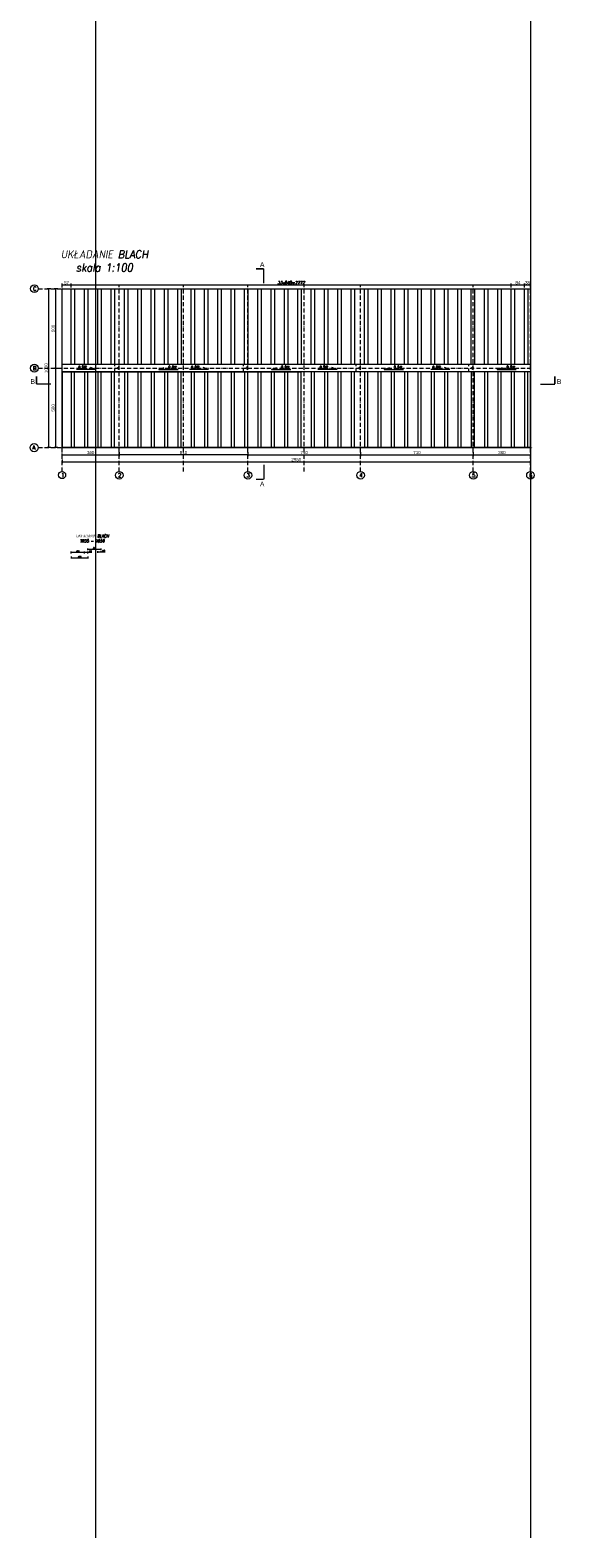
# Model space of a CAD drawing. Extents: x 64716 to 7565828, y -160732 to 5881792.
# Tile 71 of 160: x 262689 to 296116, y -160732 to -65883. Entities that reach past the tile are written whole.
import ezdxf

# ---------------------------------------------------------------- set-up
doc = ezdxf.new("R2010")
doc.units = 0
doc.header["$MEASUREMENT"] = 0
for name, pattern in [('ACAD_ISO03W100', [30, 12, -18]), ('DASHDOT', [20, 13, -3.4, 0.2, -3.4]), ('GLOBAL-DASH-DOT-1', [18.5, 12, -3, 0.5, -3])]:
    doc.linetypes.add(name, pattern=pattern)
for name, color, linetype, lineweight in [('0.70', 160, 'Continuous', 70), ('_A_LINIA KROJENIA', 51, 'GLOBAL-DASH-DOT-1', 18), ('_A_LINIA KROJENIA TEKST', 41, 'GLOBAL-DASH-DOT-1', 25), ('a___wymiary', 46, 'Continuous', 18), ('BK_0.13', 4, 'Continuous', 9), ('BK_Beton', 140, 'Continuous', 15), ('BK_Opisy', 31, 'Continuous', 20), ('BK_Osie', 6, 'DASHDOT', 5), ('BK_Stal', 247, 'Continuous', 9), ('linii', 7, 'Continuous', 15)]:
    doc.layers.add(name, color=color, linetype=linetype, lineweight=lineweight)
doc.layers.add('100_rzut_okna', color=1, linetype='Continuous')
doc.layers.add('xxWiata_rysunek_Widok ogólny_Representor_', color=7, linetype='Continuous')
doc.styles.add('ARIAL', font='arial.ttf')
doc.styles.add('RBCS_opis1', font='simplex.shx', dxfattribs={"oblique": 5, "height": 5})
doc.styles.add('ROMAND', font='simplex.shx', dxfattribs={"width": 0.9, "oblique": 10})
doc.styles.add('styl1', font='simplex.shx', dxfattribs={"oblique": 5})
doc.dimstyles.new('mosstowy 1-100', dxfattribs={"dimscale": 20, "dimtxt": 10, "dimasz": 4, "dimexe": 4, "dimexo": 4, "dimgap": 2, "dimtad": 1, "dimdec": 0, "dimlfac": 0.1, "dimtxsty": 'ARIAL', "dimblk": 'ARCHTICK', "dimcen": 4, "dimclrd": 4, "dimclre": 4, "dimclrt": 256, "dimadec": 0, "dimazin": 0, "dimtfac": 1, "dimtdec": 0, "dimtmove": 1, "dimatfit": 3, "dimfxl": 8, "dimfxlon": 1, "dimlwd": 9, "dimlwe": 9, "dimarcsym": 0})
doc.dimstyles.new('mosstowy1-50', dxfattribs={"dimscale": 10, "dimtxt": 7, "dimasz": 4, "dimexe": 4, "dimexo": 4, "dimgap": 2, "dimtad": 1, "dimdec": 0, "dimtxsty": 'ROMAND', "dimblk": 'ARCHTICK', "dimcen": 4, "dimclrd": 4, "dimclre": 4, "dimclrt": 256, "dimadec": 0, "dimazin": 0, "dimtfac": 1, "dimtdec": 0, "dimtmove": 1, "dimatfit": 3, "dimfxl": 8, "dimfxlon": 1, "dimlwd": 9, "dimlwe": 9, "dimarcsym": 0})

# ---------------------------------------------------------------- blocks, each defined once
blk = doc.blocks.new('_ArchTick')
at = {"layer": '100_rzut_okna', "color": 0, "linetype": 'Continuous', "const_width": 0.15}
blk.add_lwpolyline([(-0.5, -0.5), (0.5, 0.5)], dxfattribs=at)
blk = doc.blocks.new('*D1458')
at = {"layer": 'a___wymiary', "color": 4, "lineweight": 9}
for p, q in [((264702, -92757), (264702, -92517)), ((264702, -92597), (268302, -92597)), ((268302, -92757), (268302, -92517))]:
    blk.add_line(p, q, dxfattribs=at)
at = {"layer": 'Defpoints', "color": 0}
for p in [(268302, -92597), (264702, -93646), (268302, -93646)]:
    blk.add_point(p, dxfattribs=at)
at = {"layer": 'a___wymiary', "color": 4, "lineweight": 9, "xscale": 80, "yscale": 80, "zscale": 80, "rotation": 180}
blk.add_blockref('_ArchTick', (264702, -92597), dxfattribs=at)
at = {"layer": 'a___wymiary', "color": 4, "lineweight": 9, "xscale": 80, "yscale": 80, "zscale": 80}
blk.add_blockref('_ArchTick', (268302, -92597), dxfattribs=at)
at = {"layer": 'a___wymiary', "insert": (266502, -92455), "char_height": 200, "attachment_point": 5, "style": 'ARIAL'}
blk.add_mtext('360', dxfattribs=at)
blk = doc.blocks.new('*D1459')
at = {"layer": 'a___wymiary', "color": 4, "lineweight": 9}
for p, q in [((268302, -92437), (268302, -92677)), ((276402, -92597), (268302, -92597)), ((276402, -92437), (276402, -92677))]:
    blk.add_line(p, q, dxfattribs=at)
at = {"layer": 'Defpoints', "color": 0}
for p in [(268302, -92146), (268302, -92597), (276402, -92146)]:
    blk.add_point(p, dxfattribs=at)
at = {"layer": 'a___wymiary', "color": 4, "lineweight": 9, "xscale": 80, "yscale": 80, "zscale": 80, "rotation": 180}
blk.add_blockref('_ArchTick', (268302, -92597), dxfattribs=at)
at = {"layer": 'a___wymiary', "color": 4, "lineweight": 9, "xscale": 80, "yscale": 80, "zscale": 80}
blk.add_blockref('_ArchTick', (276402, -92597), dxfattribs=at)
at = {"layer": 'a___wymiary', "insert": (272352, -92455), "char_height": 200, "attachment_point": 5, "style": 'ARIAL'}
blk.add_mtext('810', dxfattribs=at)
blk = doc.blocks.new('*D1460')
at = {"layer": 'a___wymiary', "color": 4, "lineweight": 9}
for p, q in [((264702, -92884), (264702, -93124)), ((294202, -92884), (294202, -93124)), ((264702, -93044), (294202, -93044))]:
    blk.add_line(p, q, dxfattribs=at)
at = {"layer": 'Defpoints', "color": 0}
for p in [(264702, -92146), (294202, -92773), (294202, -93044)]:
    blk.add_point(p, dxfattribs=at)
at = {"layer": 'a___wymiary', "color": 4, "lineweight": 9, "xscale": 80, "yscale": 80, "zscale": 80, "rotation": 180}
blk.add_blockref('_ArchTick', (264702, -93044), dxfattribs=at)
at = {"layer": 'a___wymiary', "color": 4, "lineweight": 9, "xscale": 80, "yscale": 80, "zscale": 80}
blk.add_blockref('_ArchTick', (294202, -93044), dxfattribs=at)
at = {"layer": 'a___wymiary', "insert": (279452, -92902), "char_height": 200, "attachment_point": 5, "style": 'ARIAL'}
blk.add_mtext('2950', dxfattribs=at)
blk = doc.blocks.new('*D1461')
at = {"layer": 'a___wymiary', "color": 4, "lineweight": 9}
for p, q in [((264442, -82146), (264202, -82146)), ((264282, -82146), (264282, -87146)), ((264122, -87146), (264362, -87146))]:
    blk.add_line(p, q, dxfattribs=at)
at = {"layer": 'Defpoints', "color": 0}
for p in [(264702, -82146), (263202, -87146), (264282, -87146)]:
    blk.add_point(p, dxfattribs=at)
at = {"layer": 'a___wymiary', "color": 4, "lineweight": 9, "xscale": 80, "yscale": 80, "zscale": 80}
for p, rotation in [((264282, -82146), 90), ((264282, -87146), 270)]:
    blk.add_blockref('_ArchTick', p, dxfattribs=dict(at, rotation=rotation))
at = {"layer": 'a___wymiary', "insert": (264139, -84646), "char_height": 200, "attachment_point": 5, "rotation": 90, "style": 'ARIAL'}
blk.add_mtext('500', dxfattribs=at)
blk = doc.blocks.new('*D1462')
at = {"layer": 'a___wymiary', "color": 4, "lineweight": 9}
for p, q in [((264122, -87146), (264362, -87146)), ((264282, -87146), (264282, -92146)), ((264442, -92146), (264202, -92146))]:
    blk.add_line(p, q, dxfattribs=at)
at = {"layer": 'Defpoints', "color": 0}
for p in [(263202, -87146), (264282, -92146), (264702, -92146)]:
    blk.add_point(p, dxfattribs=at)
at = {"layer": 'a___wymiary', "color": 4, "lineweight": 9, "xscale": 80, "yscale": 80, "zscale": 80}
for p, rotation in [((264282, -87146), 90), ((264282, -92146), 270)]:
    blk.add_blockref('_ArchTick', p, dxfattribs=dict(at, rotation=rotation))
at = {"layer": 'a___wymiary', "insert": (264139, -89646), "char_height": 200, "attachment_point": 5, "rotation": 90, "style": 'ARIAL'}
blk.add_mtext('500', dxfattribs=at)
blk = doc.blocks.new('*D1463')
at = {"layer": 'a___wymiary', "color": 4, "lineweight": 9}
for p, q in [((265267, -82066), (265267, -81831)), ((265267, -81911), (292987, -81911)), ((292987, -82066), (292987, -81831))]:
    blk.add_line(p, q, dxfattribs=at)
at = {"layer": 'Defpoints', "color": 0}
for p in [(265267, -82146), (292987, -81911), (292987, -82146)]:
    blk.add_point(p, dxfattribs=at)
at = {"layer": 'a___wymiary', "color": 4, "lineweight": 9, "xscale": 80, "yscale": 80, "zscale": 80, "rotation": 180}
blk.add_blockref('_ArchTick', (265267, -81911), dxfattribs=at)
at = {"layer": 'a___wymiary', "color": 4, "lineweight": 9, "xscale": 80, "yscale": 80, "zscale": 80}
blk.add_blockref('_ArchTick', (292987, -81911), dxfattribs=at)
at = {"layer": 'a___wymiary', "insert": (279127, -81771), "char_height": 200, "attachment_point": 5, "style": 'ROMAND'}
blk.add_mtext('33x840=2772', dxfattribs=at)
blk = doc.blocks.new('*D1464')
at = {"layer": 'a___wymiary', "color": 4, "lineweight": 9}
for p, q in [((266114, -98799), (266114, -98679)), ((266114, -98719), (266324, -98719)), ((266324, -98799), (266324, -98679)), ((266324, -98719), (266573, -98719))]:
    blk.add_line(p, q, dxfattribs=at)
at = {"layer": 'Defpoints', "color": 0}
for p in [(266114, -98907), (266324, -98719), (266324, -98843)]:
    blk.add_point(p, dxfattribs=at)
at = {"layer": 'a___wymiary', "color": 4, "lineweight": 9, "xscale": 40, "yscale": 40, "zscale": 40, "rotation": 180}
blk.add_blockref('_ArchTick', (266114, -98719), dxfattribs=at)
at = {"layer": 'a___wymiary', "color": 4, "lineweight": 9, "xscale": 40, "yscale": 40, "zscale": 40}
blk.add_blockref('_ArchTick', (266324, -98719), dxfattribs=at)
at = {"layer": 'a___wymiary', "insert": (266475, -98664), "char_height": 70, "attachment_point": 5, "style": 'ROMAND'}
blk.add_mtext('210', dxfattribs=at)
blk = doc.blocks.new('*D1465')
at = {"layer": 'a___wymiary', "color": 4, "lineweight": 9}
for p, q in [((265274, -98799), (265274, -98679)), ((265274, -98719), (266114, -98719)), ((266114, -98799), (266114, -98679))]:
    blk.add_line(p, q, dxfattribs=at)
at = {"layer": 'Defpoints', "color": 0}
for p in [(265274, -98907), (266114, -98719), (266114, -98843)]:
    blk.add_point(p, dxfattribs=at)
at = {"layer": 'a___wymiary', "color": 4, "lineweight": 9, "xscale": 40, "yscale": 40, "zscale": 40, "rotation": 180}
blk.add_blockref('_ArchTick', (265274, -98719), dxfattribs=at)
at = {"layer": 'a___wymiary', "color": 4, "lineweight": 9, "xscale": 40, "yscale": 40, "zscale": 40}
blk.add_blockref('_ArchTick', (266114, -98719), dxfattribs=at)
at = {"layer": 'a___wymiary', "insert": (265694, -98664), "char_height": 70, "attachment_point": 5, "style": 'ROMAND'}
blk.add_mtext('840', dxfattribs=at)
blk = doc.blocks.new('*D1466')
at = {"layer": 'a___wymiary', "color": 4, "lineweight": 9}
for p, q in [((265274, -98998), (265274, -99118)), ((265274, -99078), (266324, -99078)), ((266324, -98998), (266324, -99118))]:
    blk.add_line(p, q, dxfattribs=at)
at = {"layer": 'Defpoints', "color": 0}
for p in [(265274, -98799), (266324, -98799), (266324, -99078)]:
    blk.add_point(p, dxfattribs=at)
at = {"layer": 'a___wymiary', "color": 4, "lineweight": 9, "xscale": 40, "yscale": 40, "zscale": 40, "rotation": 180}
blk.add_blockref('_ArchTick', (265274, -99078), dxfattribs=at)
at = {"layer": 'a___wymiary', "color": 4, "lineweight": 9, "xscale": 40, "yscale": 40, "zscale": 40}
blk.add_blockref('_ArchTick', (266324, -99078), dxfattribs=at)
at = {"layer": 'a___wymiary', "insert": (265799, -99023), "char_height": 70, "attachment_point": 5, "style": 'ROMAND'}
blk.add_mtext('1050', dxfattribs=at)
blk = doc.blocks.new('*D1467')
at = {"layer": 'a___wymiary', "color": 4, "lineweight": 9}
for p, q in [((266324, -98604), (266324, -98484)), ((266324, -98524), (267164, -98524)), ((267164, -98604), (267164, -98484))]:
    blk.add_line(p, q, dxfattribs=at)
at = {"layer": 'Defpoints', "color": 0}
for p in [(267164, -98524), (266324, -98843), (267164, -98779)]:
    blk.add_point(p, dxfattribs=at)
at = {"layer": 'a___wymiary', "color": 4, "lineweight": 9, "xscale": 40, "yscale": 40, "zscale": 40, "rotation": 180}
blk.add_blockref('_ArchTick', (266324, -98524), dxfattribs=at)
at = {"layer": 'a___wymiary', "color": 4, "lineweight": 9, "xscale": 40, "yscale": 40, "zscale": 40}
blk.add_blockref('_ArchTick', (267164, -98524), dxfattribs=at)
at = {"layer": 'a___wymiary', "insert": (266744, -98469), "char_height": 70, "attachment_point": 5, "style": 'ROMAND'}
blk.add_mtext('840', dxfattribs=at)
blk = doc.blocks.new('*D1468')
at = {"layer": 'a___wymiary', "color": 4, "lineweight": 9}
for p, q in [((266954, -98772), (266954, -98652)), ((266954, -98692), (267164, -98692)), ((267164, -98739), (267164, -98652)), ((267164, -98692), (267414, -98692))]:
    blk.add_line(p, q, dxfattribs=at)
at = {"layer": 'Defpoints', "color": 0}
for p in [(266954, -98843), (267164, -98692), (267164, -98779)]:
    blk.add_point(p, dxfattribs=at)
at = {"layer": 'a___wymiary', "color": 4, "lineweight": 9, "xscale": 40, "yscale": 40, "zscale": 40, "rotation": 180}
blk.add_blockref('_ArchTick', (266954, -98692), dxfattribs=at)
at = {"layer": 'a___wymiary', "color": 4, "lineweight": 9, "xscale": 40, "yscale": 40, "zscale": 40}
blk.add_blockref('_ArchTick', (267164, -98692), dxfattribs=at)
at = {"layer": 'a___wymiary', "insert": (267315, -98637), "char_height": 70, "attachment_point": 5, "style": 'ROMAND'}
blk.add_mtext('210', dxfattribs=at)
blk = doc.blocks.new('*D1469')
at = {"layer": 'a___wymiary', "color": 4, "lineweight": 9}
for p, q in [((264702, -82066), (264702, -81831)), ((264702, -81911), (265267, -81911)), ((265267, -82066), (265267, -81831))]:
    blk.add_line(p, q, dxfattribs=at)
at = {"layer": 'Defpoints', "color": 0}
for p in [(264702, -82146), (265267, -81911), (265267, -82146)]:
    blk.add_point(p, dxfattribs=at)
at = {"layer": 'a___wymiary', "color": 4, "lineweight": 9, "xscale": 80, "yscale": 80, "zscale": 80, "rotation": 180}
blk.add_blockref('_ArchTick', (264702, -81911), dxfattribs=at)
at = {"layer": 'a___wymiary', "color": 4, "lineweight": 9, "xscale": 80, "yscale": 80, "zscale": 80}
blk.add_blockref('_ArchTick', (265267, -81911), dxfattribs=at)
at = {"layer": 'a___wymiary', "insert": (264985, -81769), "char_height": 200, "attachment_point": 5, "style": 'ARIAL'}
blk.add_mtext('57', dxfattribs=at)
blk = doc.blocks.new('*D1470')
at = {"layer": 'a___wymiary', "color": 4, "lineweight": 9}
for p, q in [((276402, -92437), (276402, -92677)), ((276402, -92597), (283502, -92597)), ((283502, -92437), (283502, -92677))]:
    blk.add_line(p, q, dxfattribs=at)
at = {"layer": 'Defpoints', "color": 0}
for p in [(276402, -92146), (283502, -92146), (283502, -92597)]:
    blk.add_point(p, dxfattribs=at)
at = {"layer": 'a___wymiary', "color": 4, "lineweight": 9, "xscale": 80, "yscale": 80, "zscale": 80, "rotation": 180}
blk.add_blockref('_ArchTick', (276402, -92597), dxfattribs=at)
at = {"layer": 'a___wymiary', "color": 4, "lineweight": 9, "xscale": 80, "yscale": 80, "zscale": 80}
blk.add_blockref('_ArchTick', (283502, -92597), dxfattribs=at)
at = {"layer": 'a___wymiary', "insert": (279952, -92455), "char_height": 200, "attachment_point": 5, "style": 'ARIAL'}
blk.add_mtext('710', dxfattribs=at)
blk = doc.blocks.new('*D1471')
at = {"layer": 'a___wymiary', "color": 4, "lineweight": 9}
for p, q in [((283502, -92437), (283502, -92677)), ((283502, -92597), (290602, -92597)), ((290602, -92437), (290602, -92677))]:
    blk.add_line(p, q, dxfattribs=at)
at = {"layer": 'Defpoints', "color": 0}
for p in [(283502, -92146), (290602, -92146), (290602, -92597)]:
    blk.add_point(p, dxfattribs=at)
at = {"layer": 'a___wymiary', "color": 4, "lineweight": 9, "xscale": 80, "yscale": 80, "zscale": 80, "rotation": 180}
blk.add_blockref('_ArchTick', (283502, -92597), dxfattribs=at)
at = {"layer": 'a___wymiary', "color": 4, "lineweight": 9, "xscale": 80, "yscale": 80, "zscale": 80}
blk.add_blockref('_ArchTick', (290602, -92597), dxfattribs=at)
at = {"layer": 'a___wymiary', "insert": (287052, -92455), "char_height": 200, "attachment_point": 5, "style": 'ARIAL'}
blk.add_mtext('710', dxfattribs=at)
blk = doc.blocks.new('*D1472')
at = {"layer": 'a___wymiary', "color": 4, "lineweight": 9}
for p, q in [((290602, -92437), (290602, -92677)), ((290602, -92597), (294202, -92597)), ((294202, -92437), (294202, -92677))]:
    blk.add_line(p, q, dxfattribs=at)
at = {"layer": 'Defpoints', "color": 0}
for p in [(290602, -92146), (294202, -92261), (294202, -92597)]:
    blk.add_point(p, dxfattribs=at)
at = {"layer": 'a___wymiary', "color": 4, "lineweight": 9, "xscale": 80, "yscale": 80, "zscale": 80, "rotation": 180}
blk.add_blockref('_ArchTick', (290602, -92597), dxfattribs=at)
at = {"layer": 'a___wymiary', "color": 4, "lineweight": 9, "xscale": 80, "yscale": 80, "zscale": 80}
blk.add_blockref('_ArchTick', (294202, -92597), dxfattribs=at)
at = {"layer": 'a___wymiary', "insert": (292402, -92455), "char_height": 200, "attachment_point": 5, "style": 'ARIAL'}
blk.add_mtext('360', dxfattribs=at)
blk = doc.blocks.new('blacha')
blk.add_lwpolyline([(275, 10000), (29775, 10000), (29775, 0), (275, 0)], close=True)
at = {"layer": 'BK_Beton', "ltscale": 10}
blk.add_line((280, 4775), (15300, 4775), dxfattribs=at)
at = {"layer": 'BK_Beton', "linetype": 'ACAD_ISO03W100', "ltscale": 10}
for p, q in [((3600, 4861), (3600, 5236)), ((3600, 4820), (3600, 5180)), ((3600, 4820), (3600, 5180)), ((3820, 5103), (3820, 4897)), ((11700, 4861), (11700, 5236)), ((11700, 4820), (11700, 5180)), ((11700, 4820), (11700, 5180)), ((11920, 5103), (11920, 4897)), ((18800, 4861), (18800, 5236)), ((18800, 4820), (18800, 5180)), ((18800, 4820), (18800, 5180)), ((19020, 5103), (19020, 4897)), ((25900, 4861), (25900, 5236)), ((25900, 4820), (25900, 5180)), ((25900, 4820), (25900, 5180)), ((26120, 5103), (26120, 4897))]:
    blk.add_line(p, q, dxfattribs=at)
at = {"layer": 'BK_Beton'}
for points in [[(275, 5225), (275, 10000), (1050, 10000), (1050, 5225)], [(840, 5225), (840, 10000), (1890, 10000), (1890, 5225)], [(1680, 5225), (1680, 10000), (2730, 10000), (2730, 5225)], [(2520, 5225), (2520, 10000), (3570, 10000), (3570, 5225)], [(3360, 5225), (3360, 10000), (4410, 10000), (4410, 5225)], [(4200, 5225), (4200, 10000), (5250, 10000), (5250, 5225)], [(5040, 5225), (5040, 10000), (6090, 10000), (6090, 5225)], [(5880, 5225), (5880, 10000), (6930, 10000), (6930, 5225)], [(6720, 5225), (6720, 10000), (7770, 10000), (7770, 5225)], [(7560, 5225), (7560, 10000), (8610, 10000), (8610, 5225)], [(8400, 5225), (8400, 10000), (9450, 10000), (9450, 5225)], [(9240, 5225), (9240, 10000), (10290, 10000), (10290, 5225)], [(10080, 5225), (10080, 10000), (11130, 10000), (11130, 5225)], [(10920, 5225), (10920, 10000), (11970, 10000), (11970, 5225)], [(11760, 5225), (11760, 10000), (12810, 10000), (12810, 5225)], [(12600, 5225), (12600, 10000), (13650, 10000), (13650, 5225)], [(13440, 5225), (13440, 10000), (14490, 10000), (14490, 5225)], [(14280, 5225), (14280, 10000), (15330, 10000), (15330, 5225)], [(15120, 5225), (15120, 10000), (16170, 10000), (16170, 5225)], [(15960, 5225), (15960, 10000), (17010, 10000), (17010, 5225)], [(16800, 5225), (16800, 10000), (17850, 10000), (17850, 5225)], [(17640, 5225), (17640, 10000), (18690, 10000), (18690, 5225)], [(18480, 5225), (18480, 10000), (19530, 10000), (19530, 5225)], [(19320, 5225), (19320, 10000), (20370, 10000), (20370, 5225)], [(20160, 5225), (20160, 10000), (21210, 10000), (21210, 5225)], [(21000, 5225), (21000, 10000), (22050, 10000), (22050, 5225)], [(21840, 5225), (21840, 10000), (22890, 10000), (22890, 5225)], [(22680, 5225), (22680, 10000), (23730, 10000), (23730, 5225)], [(23520, 5225), (23520, 10000), (24570, 10000), (24570, 5225)], [(24360, 5225), (24360, 10000), (25410, 10000), (25410, 5225)], [(25200, 5225), (25200, 10000), (26250, 10000), (26250, 5225)], [(26040, 5225), (26040, 10000), (27090, 10000), (27090, 5225)], [(26880, 5225), (26880, 10000), (27930, 10000), (27930, 5225)], [(27720, 5225), (27720, 10000), (28770, 10000), (28770, 5225)], [(28560, 5225), (28560, 10000), (29610, 10000), (29610, 5225)], [(29400, 5225), (29400, 10000), (29775, 10000), (29775, 5225)], [(275, 4775), (275, 0), (1050, 0), (1050, 4775)], [(840, 4775), (840, 0), (1890, 0), (1890, 4775)], [(1680, 4775), (1680, 0), (2730, 0), (2730, 4775)], [(2520, 4775), (2520, 0), (3570, 0), (3570, 4775)], [(3360, 4775), (3360, 0), (4410, 0), (4410, 4775)], [(4200, 4775), (4200, 0), (5250, 0), (5250, 4775)], [(5040, 4775), (5040, 0), (6090, 0), (6090, 4775)], [(5880, 4775), (5880, 0), (6930, 0), (6930, 4775)], [(6720, 4775), (6720, 0), (7770, 0), (7770, 4775)], [(7560, 4775), (7560, 0), (8610, 0), (8610, 4775)], [(8400, 4775), (8400, 0), (9450, 0), (9450, 4775)], [(9240, 4775), (9240, 0), (10290, 0), (10290, 4775)], [(10080, 4775), (10080, 0), (11130, 0), (11130, 4775)], [(10920, 4775), (10920, 0), (11970, 0), (11970, 4775)], [(11760, 4775), (11760, 0), (12810, 0), (12810, 4775)], [(12600, 4775), (12600, 0), (13650, 0), (13650, 4775)], [(13440, 4775), (13440, 0), (14490, 0), (14490, 4775)], [(14280, 4775), (14280, 0), (15330, 0), (15330, 4775)], [(15120, 4775), (15120, 0), (16170, 0), (16170, 4775)], [(15960, 4775), (15960, 0), (17010, 0), (17010, 4775)], [(16800, 4775), (16800, 0), (17850, 0), (17850, 4775)], [(17640, 4775), (17640, 0), (18690, 0), (18690, 4775)], [(18480, 4775), (18480, 0), (19530, 0), (19530, 4775)], [(19320, 4775), (19320, 0), (20370, 0), (20370, 4775)], [(20160, 4775), (20160, 0), (21210, 0), (21210, 4775)], [(21000, 4775), (21000, 0), (22050, 0), (22050, 4775)], [(21840, 4775), (21840, 0), (22890, 0), (22890, 4775)], [(22680, 4775), (22680, 0), (23730, 0), (23730, 4775)], [(23520, 4775), (23520, 0), (24570, 0), (24570, 4775)], [(24360, 4775), (24360, 0), (25410, 0), (25410, 4775)], [(25200, 4775), (25200, 0), (26250, 0), (26250, 4775)], [(26040, 4775), (26040, 0), (27090, 0), (27090, 4775)], [(26880, 4775), (26880, 0), (27930, 0), (27930, 4775)], [(27720, 4775), (27720, 0), (28770, 0), (28770, 4775)], [(28560, 4775), (28560, 0), (29610, 0), (29610, 4775)], [(29400, 4775), (29400, 0), (29775, 0), (29775, 4775)]]:
    blk.add_lwpolyline(points, close=True, dxfattribs=at)
at = {"layer": 'BK_Beton', "color": 1, "ltscale": 10, "flags": 128}
blk.add_lwpolyline([(14490, 0), (14310, 0)], dxfattribs=at)
at = {"layer": 'BK_Beton', "ltscale": 10}
for centre in [(3820, 5000), (11920, 5000), (19020, 5000), (26120, 5000)]:
    blk.add_circle(centre, 55, dxfattribs=at)
blk = doc.blocks.new('*D1473')
at = {"layer": 'a___wymiary', "color": 4, "lineweight": 9}
for p, q in [((292987, -82066), (292987, -81831)), ((292987, -81911), (293827, -81911)), ((293827, -82066), (293827, -81831))]:
    blk.add_line(p, q, dxfattribs=at)
at = {"layer": 'Defpoints', "color": 0}
for p in [(292987, -82146), (293827, -81911), (293827, -82146)]:
    blk.add_point(p, dxfattribs=at)
at = {"layer": 'a___wymiary', "color": 4, "lineweight": 9, "xscale": 80, "yscale": 80, "zscale": 80, "rotation": 180}
blk.add_blockref('_ArchTick', (292987, -81911), dxfattribs=at)
at = {"layer": 'a___wymiary', "color": 4, "lineweight": 9, "xscale": 80, "yscale": 80, "zscale": 80}
blk.add_blockref('_ArchTick', (293827, -81911), dxfattribs=at)
at = {"layer": 'a___wymiary', "insert": (293407, -81769), "char_height": 200, "attachment_point": 5, "style": 'ARIAL'}
blk.add_mtext('84', dxfattribs=at)
blk = doc.blocks.new('*D1474')
at = {"layer": 'a___wymiary', "color": 4, "lineweight": 9}
for p, q in [((293827, -82066), (293827, -81831)), ((293827, -81911), (294202, -81911)), ((294202, -82066), (294202, -81831))]:
    blk.add_line(p, q, dxfattribs=at)
at = {"layer": 'Defpoints', "color": 0}
for p in [(293827, -82146), (294202, -81911), (294202, -82146)]:
    blk.add_point(p, dxfattribs=at)
at = {"layer": 'a___wymiary', "color": 4, "lineweight": 9, "xscale": 80, "yscale": 80, "zscale": 80, "rotation": 180}
blk.add_blockref('_ArchTick', (293827, -81911), dxfattribs=at)
at = {"layer": 'a___wymiary', "color": 4, "lineweight": 9, "xscale": 80, "yscale": 80, "zscale": 80}
blk.add_blockref('_ArchTick', (294202, -81911), dxfattribs=at)
at = {"layer": 'a___wymiary', "insert": (294015, -81769), "char_height": 200, "attachment_point": 5, "style": 'ARIAL'}
blk.add_mtext('38', dxfattribs=at)
blk = doc.blocks.new('*D1475')
at = {"layer": 'a___wymiary', "color": 4, "lineweight": 9}
for p, q in [((264001, -82146), (263761, -82146)), ((263841, -82146), (263841, -92146)), ((264001, -92146), (263761, -92146))]:
    blk.add_line(p, q, dxfattribs=at)
at = {"layer": 'Defpoints', "color": 0}
for p in [(264702, -82146), (263841, -92146), (264702, -92146)]:
    blk.add_point(p, dxfattribs=at)
at = {"layer": 'a___wymiary', "color": 4, "lineweight": 9, "xscale": 80, "yscale": 80, "zscale": 80}
for p, rotation in [((263841, -82146), 90), ((263841, -92146), 270)]:
    blk.add_blockref('_ArchTick', p, dxfattribs=dict(at, rotation=rotation))
at = {"layer": 'a___wymiary', "insert": (263699, -87146), "char_height": 200, "attachment_point": 5, "rotation": 90, "style": 'ARIAL'}
blk.add_mtext('1000', dxfattribs=at)
blk = doc.blocks.new('GFGDGDFG')
at = {"layer": '_A_LINIA KROJENIA', "color": 1, "linetype": 'Continuous'}
for p, q in [((36585, -20537), (36585, -19637)), ((23169, -26885), (22269, -26885)), ((54020, -26885), (54920, -26885)), ((36585, -31974), (36585, -32874))]:
    blk.add_line(p, q, dxfattribs=at)
at = {"layer": '_A_LINIA KROJENIA', "color": 1, "linetype": 'Continuous', "const_width": 93.9}
for points in [[(36585, -19637), (36094, -19637)], [(22269, -26885), (22269, -26395)], [(54920, -26885), (54920, -26395)], [(36585, -32874), (36094, -32874)]]:
    blk.add_lwpolyline(points, dxfattribs=at)
at = {"layer": '_A_LINIA KROJENIA TEKST', "color": 1, "style": 'ARIAL'}
for s, p in [('A', (36347, -19516)), ('B', (21899, -26875)), ('B', (55048, -26875)), ('A', (36347, -33327))]:
    blk.add_text(s, height=300, dxfattribs=at).set_placement(p)

msp = doc.modelspace()

# ---------------------------------------------------------------- hatches: boundary and pattern name
at = {"layer": 'BK_0.13'}
for points in [[(266829.4, -87223.9), (266487.1, -87109.1), (266489, -87223.9)], [(266829.4, -87223.9), (266487.1, -87109.1), (266489, -87223.9)], [(270793.4, -87223.9), (271135.6, -87109.1), (271133.7, -87223.9)], [(270793.4, -87223.9), (271135.6, -87109.1), (271133.7, -87223.9)], [(273929.4, -87223.9), (273587.1, -87109.1), (273589, -87223.9)], [(273929.4, -87223.9), (273587.1, -87109.1), (273589, -87223.9)], [(277893.4, -87223.9), (278235.6, -87109.1), (278233.7, -87223.9)], [(277893.4, -87223.9), (278235.6, -87109.1), (278233.7, -87223.9)], [(282029.4, -87223.9), (281687.1, -87109.1), (281689, -87223.9)], [(282029.4, -87223.9), (281687.1, -87109.1), (281689, -87223.9)], [(284993.4, -87223.9), (285335.6, -87109.1), (285333.7, -87223.9)], [(284993.4, -87223.9), (285335.6, -87109.1), (285333.7, -87223.9)], [(289129.4, -87223.9), (288787.1, -87109.1), (288789, -87223.9)], [(289129.4, -87223.9), (288787.1, -87109.1), (288789, -87223.9)], [(292093.4, -87223.9), (292435.6, -87109.1), (292433.7, -87223.9)], [(292093.4, -87223.9), (292435.6, -87109.1), (292433.7, -87223.9)]]:
    msp.add_hatch(color=256, dxfattribs=at).paths.add_polyline_path(points)

# ---------------------------------------------------------------- linework, layer by layer
for p, q in [((266829.4, -87223.9), (266487.1, -87109.1)), ((266829.4, -87223.9), (266487.1, -87109.1)), ((270793.4, -87223.9), (271135.6, -87109.1)), ((270793.4, -87223.9), (271135.6, -87109.1)), ((273929.4, -87223.9), (273587.1, -87109.1)), ((273929.4, -87223.9), (273587.1, -87109.1)), ((277893.4, -87223.9), (278235.6, -87109.1)), ((277893.4, -87223.9), (278235.6, -87109.1)), ((282029.4, -87223.9), (281687.1, -87109.1)), ((282029.4, -87223.9), (281687.1, -87109.1)), ((284993.4, -87223.9), (285335.6, -87109.1)), ((284993.4, -87223.9), (285335.6, -87109.1)), ((289129.4, -87223.9), (288787.1, -87109.1)), ((289129.4, -87223.9), (288787.1, -87109.1)), ((292093.4, -87223.9), (292435.6, -87109.1)), ((292093.4, -87223.9), (292435.6, -87109.1))]:
    msp.add_line(p, q, dxfattribs=at)
at = {"layer": 'BK_Osie', "ltscale": 20}
for p, q in [((263202, -82146), (294202, -82146)), ((264702, -93646), (264702, -81896)), ((264702, -93646), (264702, -81896)), ((268302, -93646), (268302, -81896)), ((272352, -93646), (272352, -81896)), ((276402, -93646), (276402, -81896)), ((276402, -93646), (276402, -81896)), ((279952, -93646), (279952, -81896)), ((283502, -93646), (283502, -81896)), ((283502, -93646), (283502, -81896)), ((290602, -93646), (290602, -81896)), ((290602, -93646), (290602, -81896)), ((294202, -93646), (294202, -81896)), ((263202, -87146), (294202, -87146)), ((263202, -92146), (280253.7, -92146)), ((263202, -92146), (294352, -92146))]:
    msp.add_line(p, q, dxfattribs=at)
at = {"layer": 'BK_Stal', "color": 4}
for p, q in [((266829.4, -87223.9), (265617.7, -87223.9)), ((270793.4, -87223.9), (272005, -87223.9)), ((273929.4, -87223.9), (272717.7, -87223.9)), ((277893.4, -87223.9), (279105, -87223.9)), ((282029.4, -87223.9), (280817.7, -87223.9)), ((284993.4, -87223.9), (286205, -87223.9)), ((289129.4, -87223.9), (287917.7, -87223.9)), ((292093.4, -87223.9), (293305, -87223.9))]:
    msp.add_line(p, q, dxfattribs=at)
at = {"layer": 'linii'}
for points in [[(266802, -14586), (266802, -160732)], [(294202, -14586), (294202, -160732)]]:
    msp.add_lwpolyline(points, dxfattribs=at)
at = {"layer": 'xxWiata_rysunek_Widok ogólny_Representor_', "color": 3, "lineweight": 0}
for centre, radius in [((262961.9, -82146), 240.1), ((262961.9, -82146), 240.1), ((262953.9, -87146), 248.1), ((262953.9, -87146), 248.1), ((262945.5, -92146), 256.5), ((262945.5, -92146), 256.5), ((264702, -93871.3), 225.3), ((264702, -93871.3), 225.3), ((268302, -93886.1), 240.1), ((268302, -93886.1), 240.1), ((276402, -93886.1), 240.1), ((276402, -93886.1), 240.1), ((283502, -93886.1), 240.1), ((283502, -93886.1), 240.1), ((290602, -93886.1), 240.1), ((290602, -93886.1), 240.1), ((294202, -93886.1), 240.1), ((294202, -93886.1), 240.1)]:
    msp.add_circle(centre, radius, dxfattribs=at)

# ---------------------------------------------------------------- block references
at = {"layer": 'BK_Beton'}
msp.add_blockref('blacha', (264427, -92146), dxfattribs=at)
at = {"layer": 'linii'}
msp.add_blockref('GFGDGDFG', (240817.5, -61261.3), dxfattribs=at)

# ---------------------------------------------------------------- texts
at = {"layer": '0.70', "lineweight": 35, "insert": (266603.2, -97611.3), "char_height": 187.5, "width": 5512.03, "attachment_point": 2, "style": 'ROMAND'}
msp.add_mtext('{UKŁADANIE BLACH\\PTR35 - 1050}', dxfattribs=at)
at = {"layer": 'BK_Opisy', "char_height": 168.75, "width": 3428.796, "style": 'styl1'}
for insert, attachment_point, rotation in [((266242.1, -86999.4), 3, 1.660128), ((271380.6, -86999.4), 1, 358.339872), ((273342.1, -86999.4), 3, 1.660128), ((278480.6, -86999.4), 1, 358.339872), ((281442.1, -86999.4), 3, 1.660128), ((285580.6, -86999.4), 1, 358.339872), ((288542.1, -86999.4), 3, 1.660128), ((292680.6, -86999.4), 1, 358.339872)]:
    msp.add_mtext('{0.5%', dxfattribs=dict(at, insert=insert, attachment_point=attachment_point, rotation=rotation))
at = {"layer": 'Defpoints', "lineweight": 35, "insert": (267367.5, -79734.5), "char_height": 500, "width": 14698.747, "attachment_point": 2, "style": 'ROMAND'}
msp.add_mtext('{UKŁADANIE BLACH\\Pskala 1:100}', dxfattribs=at)
at = {"layer": 'xxWiata_rysunek_Widok ogólny_Representor_', "color": 3, "style": 'RBCS_opis1'}
for s, p in [('C', (262874.4, -82271)), ('C', (262874.4, -82271)), ('B', (262853.9, -87271)), ('B', (262853.9, -87271)), ('A', (262833, -92271)), ('A', (262833, -92271)), ('1', (264639.5, -93996.3)), ('1', (264639.5, -93996.3)), ('2', (268214.5, -94011.1)), ('2', (268214.5, -94011.1)), ('3', (276314.5, -94011.1)), ('4', (283414.5, -94011.1)), ('5', (290514.5, -94011.1)), ('6', (294114.5, -94011.1))]:
    msp.add_text(s, height=250, dxfattribs=at).set_placement(p)

# ---------------------------------------------------------------- dimensions: what is measured, and where the dimension line sits
at = {"layer": 'a___wymiary'}
for base, p1, p2, picture, middle in [((264281.6, -87146), (264702, -82146), (263202, -87146), '*D1461', (264139.5, -84646)), ((263841.2, -92146), (264702, -82146), (264702, -92146), '*D1475', (263699.1, -87146)), ((264281.6, -92146), (263202, -87146), (264702, -92146), '*D1462', (264139.5, -89646))]:
    dim = msp.add_linear_dim(base=base, p1=p1, p2=p2, angle=90, dimstyle='mosstowy 1-100', dxfattribs=at)
    dim.commit()
    dim.dimension.update_dxf_attribs({"geometry": picture, "text_midpoint": middle})
for base, p1, p2, dimstyle, picture, middle in [((265267, -81911.0466208), (264702, -82146), (265267, -82146), 'mosstowy 1-100', '*D1469', (264984.5, -81769.3413002)), ((294202, -93044), (264702, -92146), (294202, -92772.8), 'mosstowy 1-100', '*D1460', (279452, -92901.9)), ((268302, -92597.5), (264702, -93646), (268302, -93646), 'mosstowy 1-100', '*D1458', (266502, -92455.3)), ((283502, -92597.5), (276402, -92146), (283502, -92146), 'mosstowy 1-100', '*D1470', (279952, -92455.4)), ((290602, -92597.5), (283502, -92146), (290602, -92146), 'mosstowy 1-100', '*D1471', (287052, -92455.4)), ((294202, -92597.5), (290602, -92146), (294202, -92260.6), 'mosstowy 1-100', '*D1472', (292402, -92455.3)), ((266114.3, -98718.7), (265274.3, -98907.1), (266114.3, -98842.8), 'mosstowy1-50', '*D1465', (265694.3, -98663.7)), ((267164.3, -98524.3), (266324.3, -98842.8), (267164.3, -98778.6), 'mosstowy1-50', '*D1467', (266744.3, -98469.3)), ((266324.3, -99077.5), (265274.3, -98798.7), (266324.3, -98798.7), 'mosstowy1-50', '*D1466', (265799.3, -99022.5))]:
    dim = msp.add_linear_dim(base=base, p1=p1, p2=p2, dimstyle=dimstyle, dxfattribs=at)
    dim.commit()
    dim.dimension.update_dxf_attribs({"geometry": picture, "text_midpoint": middle})
dim = msp.add_linear_dim(base=(292987, -81911), p1=(265267, -82146), p2=(292987, -82146), text='33x840=<>', dimstyle='mosstowy 1-100', override={"dimtxsty": 'ROMAND'}, dxfattribs=at)
dim.commit()
dim.dimension.update_dxf_attribs({"geometry": '*D1463', "text_midpoint": (279127, -81771)})
for base, p1, p2, picture, middle in [((293827, -81911), (292987, -82146), (293827, -82146), '*D1473', (293407, -81911)), ((294202, -81911.0466208), (293827, -82146), (294202, -82146), '*D1474', (294014.5, -81911.0466208))]:
    dim = msp.add_linear_dim(base=base, p1=p1, p2=p2, dimstyle='mosstowy 1-100', override={"dimblk": 'ArchTick'}, dxfattribs=at)
    dim.commit()
    dim.dimension.update_dxf_attribs({"geometry": picture, "text_midpoint": middle, "dimtype": 160})
for base, p1, p2, dimstyle, picture, middle in [((268302, -92597.5), (276402, -92146), (268302, -92146), 'mosstowy 1-100', '*D1459', (272352, -92597.5)), ((266324.3, -98718.7), (266114.3, -98907.1), (266324.3, -98842.8), 'mosstowy1-50', '*D1464', (266474.8, -98704.3)), ((267164.3, -98691.6), (266954.3, -98842.8), (267164.3, -98778.6), 'mosstowy1-50', '*D1468', (267315.2, -98700.9))]:
    dim = msp.add_linear_dim(base=base, p1=p1, p2=p2, dimstyle=dimstyle, dxfattribs=at)
    dim.commit()
    dim.dimension.update_dxf_attribs({"geometry": picture, "text_midpoint": middle, "dimtype": 160})

doc.saveas('drawing.dxf')
